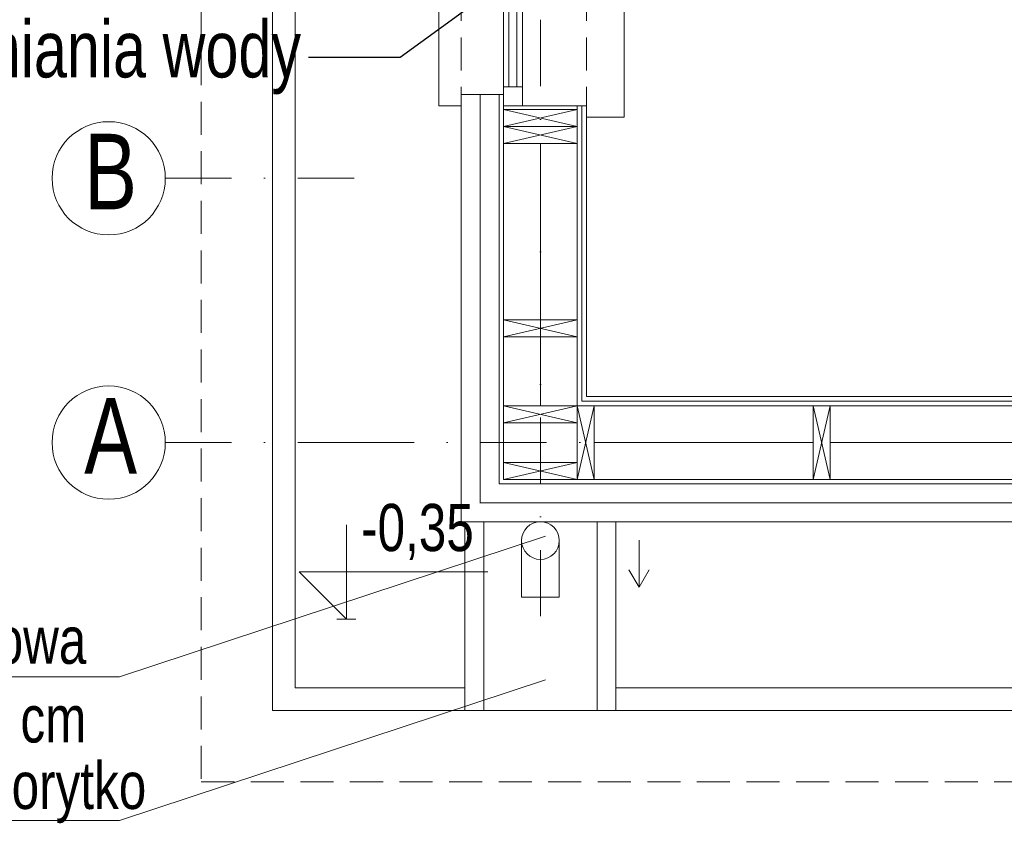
# Model space of a CAD drawing. Header units: inches. Extents: x 57112 to 98566, y -51777 to -16564.
# Tile 29 of 138: x 71361 to 71622, y -20848 to -20633. Entities that reach past the tile are written whole.
import ezdxf
from ezdxf import colors
from ezdxf.entities.mleader import LeaderData, LeaderLine
from ezdxf.math import Vec2, Vec3

# ---------------------------------------------------------------- set-up
doc = ezdxf.new("R2010")
doc.units = ezdxf.units.IN
doc.header["$MEASUREMENT"] = 0
doc.linetypes.add('DASHDOT', pattern=[1, 0.5, -0.25, 0, -0.25])
doc.linetypes.add('HIDDEN', pattern=[0.375, 0.25, -0.125])
doc.layers.get('0').update_dxf_attribs({"color": 251, "lineweight": 0})
for name, color, linetype, lineweight in [('A35-rura spustowa', 251, 'Continuous', 0), ('A36-obrzeże', 252, 'Continuous', 0), ('Kociol', 6, 'Continuous', 30), ('p-- ocieplenie-w.zew', 251, 'Continuous', 0), ('p--dach', 251, 'Continuous', 30), ('p--drzwi', 251, 'Continuous', 0), ('p--konst-słupy', 251, 'Continuous', 0), ('p--koty wysok.', 251, 'Continuous', 0), ('p--ocieplenie w.wew.', 251, 'Continuous', 0), ('p--okna', 251, 'Continuous', 0), ('p--opisy dodatkowe', 251, 'Continuous', 0), ('p--osie konstr', 250, 'DASHDOT', 15), ('p--osie konstr.-NR', 250, 'DASHDOT', 15), ('p--płyta GK', 251, 'Continuous', 0), ('p--ściana szkielet', 251, 'Continuous', 0)]:
    doc.layers.add(name, color=color, linetype=linetype, lineweight=lineweight)
doc.styles.add('1-50', font='arial.ttf', dxfattribs={"width": 0.75, "height": 12.5})
doc.styles.get("Standard").update_dxf_attribs({"font": 'arial.ttf', "width": 0.75})
doc.linetypes.add('BATTING', pattern='A,0.0001,-0.1,[134,ltypeshp.shx,S=0.1,R=0,X=-0.1,Y=0],-0.2,[134,ltypeshp.shx,S=0.1,R=180,X=0.1,Y=0],-0.1', length=0.4001)

# ---------------------------------------------------------------- blocks, each defined once
blk = doc.blocks.new('drzwi-90-100')
for p, q in [((10.1, 87.38), (5.05, 87.38)), ((5.05, 87.38), (5.05, 2.53)), ((10.1, 2.53), (10.1, 87.38)), ((5.05, 2.53), (0, 2.53)), ((0, 2.53), (0, -2.53)), ((5.05, -2.53), (5.05, 2.53)), ((5.05, 2.53), (10.1, 2.53)), ((100, 2.53), (94.95, 2.53)), ((94.95, 2.53), (94.95, -2.53)), ((100, -2.53), (100, 2.53)), ((0, -2.53), (5.05, -2.53)), ((94.95, -2.53), (100, -2.53))]:
    blk.add_line(p, q)
blk.add_arc((10.8, 3.23), 84.15, 359.5233, 90.4767)
blk = doc.blocks.new('okno-110-33.15')
at = {"linetype": 'Continuous', "ltscale": 35}
for p, q in [((0, 39.15), (110, 39.15)), ((-3, -10), (113, -10))]:
    blk.add_line(p, q, dxfattribs=at)
for p, q in [((0, 39.15), (0, 33.15)), ((110, 33.15), (110, 39.15)), ((3, 33.15), (3, 21.95)), ((107, 21.95), (107, 33.15)), ((5, 21.95), (0, 21.95)), ((0, 21.95), (0, 16.95)), ((0, 21.95), (0, 0)), ((105, 21.95), (5, 21.95)), ((5, 16.95), (5, 21.95)), ((110, 21.95), (105, 21.95)), ((105, 21.95), (105, 16.95)), ((110, 0), (110, 21.95)), ((110, 16.95), (110, 21.95)), ((5, 20.61), (105, 20.61)), ((5, 18.45), (105, 18.45)), ((0, 16.95), (5, 16.95)), ((5, 16.95), (105, 16.95)), ((105, 16.95), (110, 16.95)), ((-3, 0), (-3, -10)), ((0, 0), (-3, 0)), ((110, 0), (113, 0)), ((113, 0), (113, -10))]:
    blk.add_line(p, q)
at = {"linetype": 'HIDDEN', "ltscale": 35}
for p, q in [((0, 33.15), (110, 33.15)), ((0, 0), (110, 0))]:
    blk.add_line(p, q, dxfattribs=at)
blk = doc.blocks.new('kota wykoń')
for p, q in [((0, 25), (0, 0)), ((0, 0), (-12.5, 12.5)), ((-12.5, 12.5), (37.5, 12.5))]:
    blk.add_line(p, q)
at = {"lineweight": 0}
blk.add_line((-2.5, 0), (2.5, 0), dxfattribs=at)
blk = doc.blocks.new('ukł.słupów-1K')
for p, q in [((0, 97.95), (19.5, 93.45)), ((0, 93.45), (19.5, 97.95)), ((0, 93.45), (19.5, 88.95)), ((0, 88.95), (19.5, 93.45)), ((0, 42.3), (19.5, 37.8)), ((0, 37.8), (19.5, 42.3)), ((0, 15), (19.5, 19.5)), ((0, 19.5), (19.5, 15)), ((24, 0), (19.5, 19.5)), ((19.5, 0), (24, 19.5)), ((86.5, 0), (82, 19.5)), ((82, 0), (86.5, 19.5)), ((0, 4.5), (19.5, 0)), ((0, 0), (19.5, 4.5))]:
    blk.add_line(p, q)
at = {"ltscale": 35}
blk.add_lwpolyline([(19.5, 97.95), (0, 97.95)], dxfattribs=at)
for points in [[(0, 93.45), (19.5, 93.45), (19.5, 97.95), (0, 97.95)], [(0, 88.95), (19.5, 88.95), (19.5, 93.45), (0, 93.45)], [(0, 37.8), (19.5, 37.8), (19.5, 42.3), (0, 42.3)], [(0, 19.5), (19.5, 19.5), (19.5, 15), (0, 15)], [(19.5, 0), (19.5, 19.5), (24, 19.5), (24, 0)], [(82, 0), (82, 19.5), (86.5, 19.5), (86.5, 0)], [(0, 0), (19.5, 0), (19.5, 4.5), (0, 4.5)]]:
    blk.add_lwpolyline(points, close=True)

msp = doc.modelspace()

# ---------------------------------------------------------------- linework, layer by layer
for p, q in [((71525.433, -20770.818, 151.8), (71525.433, -20783.243, 151.8)), ((71525.433, -20783.243, 151.8), (71522.746, -20778.657, 151.8)), ((71525.433, -20783.243, 151.8), (71528.12, -20778.657, 151.8))]:
    msp.add_line(p, q)
at = {"layer": 'A35-rura spustowa', "linetype": 'Continuous', "lineweight": 0, "ltscale": 75}
msp.add_circle((71499.292, -20770.933, 151.8), 5, dxfattribs=at)
at = {"layer": 'A36-obrzeże', "linetype": 'Continuous', "ltscale": 35}
for p, q in [((71484.292, -20765.933, 151.8), (71484.292, -20815.933, 151.8)), ((71514.292, -20765.933, 151.8), (71514.292, -20815.933, 151.8)), ((71494.292, -20770.933, 151.8), (71494.292, -20785.933, 151.8)), ((71504.292, -20770.933, 151.8), (71504.292, -20785.933, 151.8)), ((71494.292, -20785.933, 151.8), (71504.292, -20785.933, 151.8))]:
    msp.add_line(p, q, dxfattribs=at)
at = {"layer": 'A36-obrzeże', "linetype": 'Continuous', "ltscale": 35, "elevation": 151.8}
for points in [[(71713.842, -20815.933), (71428.342, -20815.933), (71428.342, -20135.433), (72510.842, -20135.433), (72510.842, -20815.933), (72117.342, -20815.933)], [(71479.292, -20809.933), (71434.342, -20809.933), (71434.342, -20141.433), (71479.292, -20141.433)], [(71719.842, -20809.933), (71519.292, -20809.933)]]:
    msp.add_lwpolyline(points, dxfattribs=at)
msp.add_lwpolyline([(71479.292, -20815.933), (71519.292, -20815.933), (71519.292, -20765.933), (71479.292, -20765.933)], close=True, dxfattribs=at)
at = {"layer": 'p-- ocieplenie-w.zew', "linetype": 'BATTING', "ltscale": 3}
for p, q in [((71483.342, -20761.007, 151.8), (71483.342, -20652.783, 151.8)), ((71483.418, -20760.933, 151.8), (71714.862, -20760.933, 151.8))]:
    msp.add_line(p, q, dxfattribs=at)
at = {"layer": 'p--dach', "linetype": 'HIDDEN', "lineweight": 20, "ltscale": 35, "elevation": 151.8}
msp.add_lwpolyline([(71409.482, -20834.793), (72529.702, -20834.793), (72529.702, -20116.573), (71409.482, -20116.573)], close=True, dxfattribs=at)
at = {"layer": 'p--ocieplenie w.wew.', "linetype": 'BATTING', "ltscale": 3}
for p, q in [((71499.292, -20712.433, 151.8), (71499.292, -20665.783, 151.8)), ((71499.292, -20716.933, 151.8), (71499.292, -20735.233, 151.8)), ((71513.542, -20744.983, 151.8), (71571.542, -20744.983, 151.8)), ((71576.042, -20744.983, 151.8), (71634.042, -20744.983, 151.8))]:
    msp.add_line(p, q, dxfattribs=at)
at = {"layer": 'p--opisy dodatkowe', "elevation": 151.8}
for points in [[(71294.578, -20807.037), (71387.801, -20807.037), (71500.592, -20769.799)], [(71294.578, -20845.051), (71387.801, -20845.051), (71500.592, -20807.813)]]:
    msp.add_lwpolyline(points, dxfattribs=at)
at = {"layer": 'p--osie konstr', "linetype": 'DASHDOT', "ltscale": 35}
for p, q in [((71499.292, -20790.933, 151.8), (71499.292, -20116.573, 151.8)), ((71448.342, -20744.983, 151.8), (71824.232, -20744.983, 151.8))]:
    msp.add_line(p, q, dxfattribs=at)
at = {"layer": 'p--osie konstr.-NR', "linetype": 'DASHDOT', "ltscale": 35}
for p, q in [((71399.948, -20674.983, 151.8), (71449.948, -20674.983, 151.8)), ((71399.948, -20744.983, 151.8), (71449.948, -20744.983, 151.8))]:
    msp.add_line(p, q, dxfattribs=at)
at = {"layer": 'p--osie konstr.-NR', "linetype": 'Continuous', "ltscale": 35}
for centre in [(71384.948, -20674.983, 151.8), (71384.948, -20744.983, 151.8)]:
    msp.add_circle(centre, 15, dxfattribs=at)
at = {"layer": 'p--płyta GK', "ltscale": 35}
for p, q in [((71510.242, -20734.033, 151.8), (71510.242, -20655.783, 151.8)), ((71511.492, -20732.783, 151.8), (71511.492, -20655.783, 151.8)), ((71511.492, -20732.783, 151.8), (71686.712, -20732.783, 151.8)), ((71510.242, -20734.033, 151.8), (71687.962, -20734.033, 151.8))]:
    msp.add_line(p, q, dxfattribs=at)
at = {"layer": 'p--ściana szkielet', "ltscale": 35}
for p, q in [((71478.342, -20765.933, 151.8), (71478.342, -20652.783, 151.8)), ((71488.342, -20755.933, 151.8), (71488.342, -20652.783, 151.8)), ((71489.542, -20754.733, 151.8), (71489.542, -20652.783, 151.8)), ((71509.042, -20754.733, 151.8), (71509.042, -20655.783, 151.8)), ((71489.542, -20735.233, 151.8), (71708.662, -20735.233, 151.8)), ((71488.342, -20755.933, 151.8), (71709.862, -20755.933, 151.8)), ((71489.542, -20754.733, 151.8), (71708.662, -20754.733, 151.8)), ((71478.342, -20765.933, 151.8), (71719.862, -20765.933, 151.8))]:
    msp.add_line(p, q, dxfattribs=at)
at = {"layer": 'p--ściana szkielet', "ltscale": 35, "elevation": 151.8}
msp.add_lwpolyline([(71511.492, -20655.783), (71489.542, -20655.783), (71489.542, -20652.783), (71478.342, -20652.783)], dxfattribs=at)

# ---------------------------------------------------------------- block references
at = {"layer": 'p--drzwi', "xscale": -1}
for rotation in [89.99999999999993, 89.99999999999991]:
    msp.add_blockref('drzwi-90-100', (71693.042, -20552.783, 151.8), dxfattribs=dict(at, rotation=rotation))
at = {"layer": 'p--konst-słupy'}
msp.add_blockref('ukł.słupów-1K', (71489.542, -20754.733, 151.8), dxfattribs=at)
at = {"layer": 'p--koty wysok.'}
msp.add_blockref('kota wykoń', (71447.903, -20791.743, 151.8), dxfattribs=at)
at = {"layer": 'p--okna', "linetype": 'Continuous', "xscale": -1, "rotation": 89.9999999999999}
msp.add_blockref('okno-110-33.15', (71511.492, -20545.783, 151.8), dxfattribs=at)

# ---------------------------------------------------------------- texts
at = {"layer": 'p--koty wysok.', "insert": (71451.799, -20761.215, 151.8), "char_height": 18, "width": 207.41597, "attachment_point": 1, "style": '1-50'}
msp.add_mtext('{\\H0.6944x;-0,35}', dxfattribs=at)
at = {"layer": 'p--opisy dodatkowe', "char_height": 12.5, "width": 177.1707, "style": '1-50'}
for s, insert, attachment_point in [('rura spustowa\\P%%c7,5 cm', (71379.033, -20791.07, 151.8), 3), ('betonowe korytko\\P40x50x12 cm', (71292.264, -20829.522, 151.8), 1)]:
    msp.add_mtext(s, dxfattribs=dict(at, insert=insert, attachment_point=attachment_point))
at = {"layer": 'p--osie konstr.-NR', "linetype": 'Continuous', "ltscale": 35, "char_height": 20, "width": 63.5564, "attachment_point": 3}
for s, insert in [('B', (71392.454, -20663.186, 151.8)), ('A', (71392.454, -20733.186, 151.8))]:
    msp.add_mtext(s, dxfattribs=dict(at, insert=insert))

# ---------------------------------------------------------------- leaders
at = {"layer": 'Kociol', "color": 217, "lineweight": 15, "ltscale": 1000, "true_color": 0x93278f}
ml = msp.add_multileader_mtext('Standard', dxfattribs=at)
ml.set_content('stacja uzdatniania wody \\P', color=(147, 39, 143))
ml.set_leader_properties(color=256, linetype='Continuous', lineweight=25)
ml.build(insert=Vec2(0, 0))
ctx = ml.context
ctx.base_point, ctx.char_height, ctx.plane_origin = Vec3(71267.816, -20642.958, 159.745), 15, Vec3(71579.794, -20214.147, 159.745)
ctx.text_align_type = 2
notes = []
notes.append((ctx, [(0, (1, 1, 0), (71462.119, -20642.958, 159.745), (-1, 0), 24.22, [(0, [(71601.681, -20541.503, 159.745)], 0, [])])]))
ctx.mtext.insert, ctx.mtext.width, ctx.mtext.alignment, ctx.mtext.flow_direction = Vec3(71435.9, -20633.26, 159.745), 3769.1343, 3, 5
ml = msp.add_multileader_mtext('Standard', dxfattribs=at)
ml.set_content('stacja uzdatniania wody \\P', color=(147, 39, 143))
ml.set_leader_properties(color=256, linetype='Continuous', lineweight=25)
ml.build(insert=Vec2(0, 0))
ctx = ml.context
ctx.base_point, ctx.char_height, ctx.plane_origin = Vec3(73441.02, -20642.958, 159.745), 15, Vec3(73752.998, -20214.147, 159.745)
ctx.text_align_type = 2
notes.append((ctx, [(0, (1, 1, 0), (73635.323, -20642.958, 159.745), (-1, 0), 24.22, [(0, [(73774.885, -20541.503, 159.745)], 0, [])])]))
ctx.mtext.insert, ctx.mtext.width, ctx.mtext.alignment, ctx.mtext.flow_direction = Vec3(73609.104, -20633.26, 159.745), 3769.1343, 3, 5
for ctx, leaders in notes:
    for number, flags, end, landing, length, lines in leaders:
        leader = LeaderData()
        leader.index, (leader.has_last_leader_line, leader.has_dogleg_vector, leader.attachment_direction) = number, flags
        leader.last_leader_point, leader.dogleg_vector, leader.dogleg_length = Vec3(end), Vec3(landing), length
        for number, points, colour, breaks in lines:
            line = LeaderLine()
            line.index, line.vertices, line.color, line.breaks = number, Vec3.list(points), colors.encode_raw_color(colour), breaks
            leader.lines.append(line)
        ctx.leaders.append(leader)

doc.saveas('drawing.dxf')
